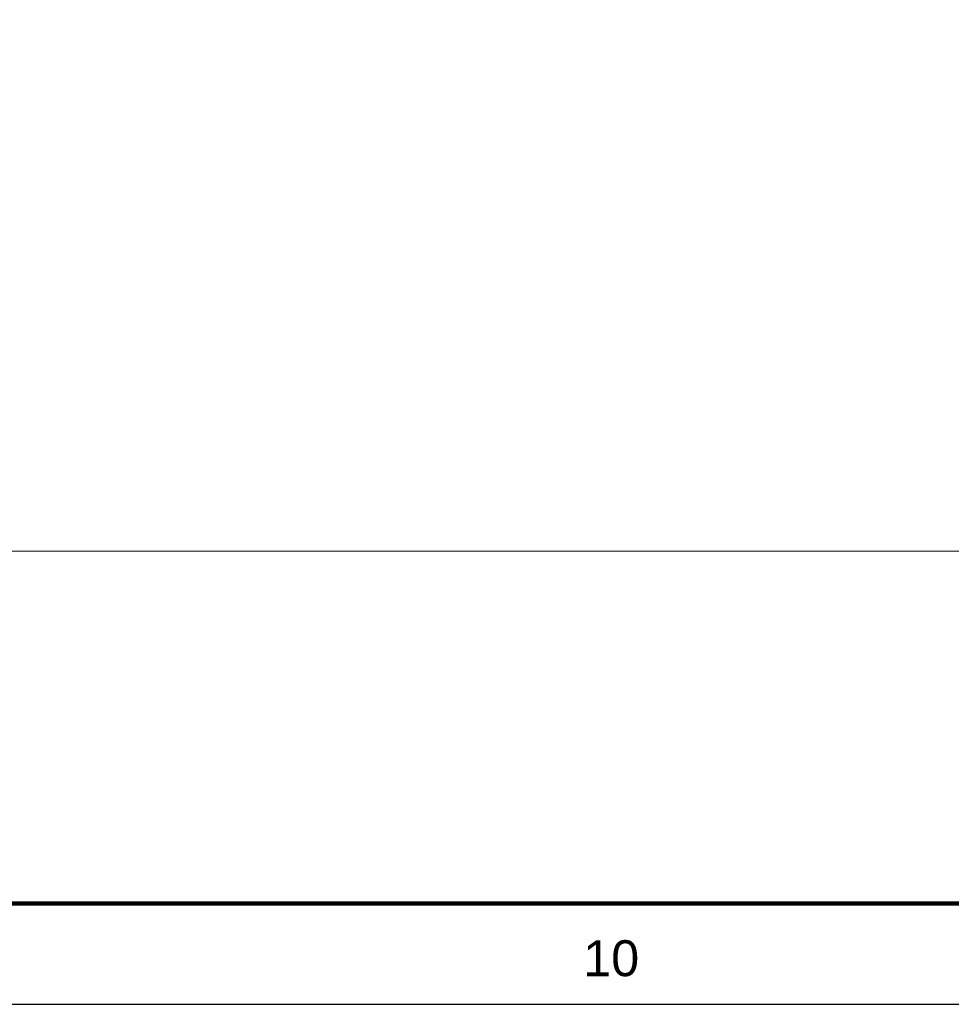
# Model space of a CAD drawing. Extents: x 5066 to 9756, y -2696 to -1109.
# Tile 112 of 248: x 9393.15 to 9399.63, y -2596.24 to -2589.4. Entities that reach past the tile are written whole.
import ezdxf
from ezdxf.enums import TextEntityAlignment as Align

# ---------------------------------------------------------------- set-up
doc = ezdxf.new("R2010")
doc.units = 0
doc.header["$MEASUREMENT"] = 0
doc.layers.add('IFC-Parede padrão-Contorno', color=44, linetype='CONTINUOUS', lineweight=5)
doc.layers.add('Prancha', color=1, linetype='CONTINUOUS')
doc.styles.add('SWIS', font='swisse.ttf')

# ---------------------------------------------------------------- blocks, each defined once
blk = doc.blocks.new('Folha A0')
at = {"layer": 'Prancha', "color": 4, "lineweight": 100}
blk.add_line((-0.7, 0.7), (-117.3, 0.7), dxfattribs=at)
at = {"layer": 'Prancha', "color": 1}
blk.add_lwpolyline([(-119.8, 0), (0, 0), (0, 84.1), (-119.8, 84.1)], close=True, dxfattribs=at)
at = {"layer": 'Prancha', "color": 1, "style": 'SWIS'}
blk.add_text('10', height=0.25, dxfattribs=at).set_placement((-87.875, 0.1205), align=Align.BOTTOM_CENTER)

msp = doc.modelspace()

# ---------------------------------------------------------------- linework, layer by layer
at = {"layer": 'IFC-Parede padrão-Contorno', "color": 8, "lineweight": 5}
msp.add_line((9374.0707, -2593.0901), (9444.1166, -2593.0901), dxfattribs=at)

# ---------------------------------------------------------------- block references
at = {"layer": 'Prancha'}
msp.add_blockref('Folha A0', (9485.1403, -2596.2396), dxfattribs=at)

doc.saveas('drawing.dxf')
